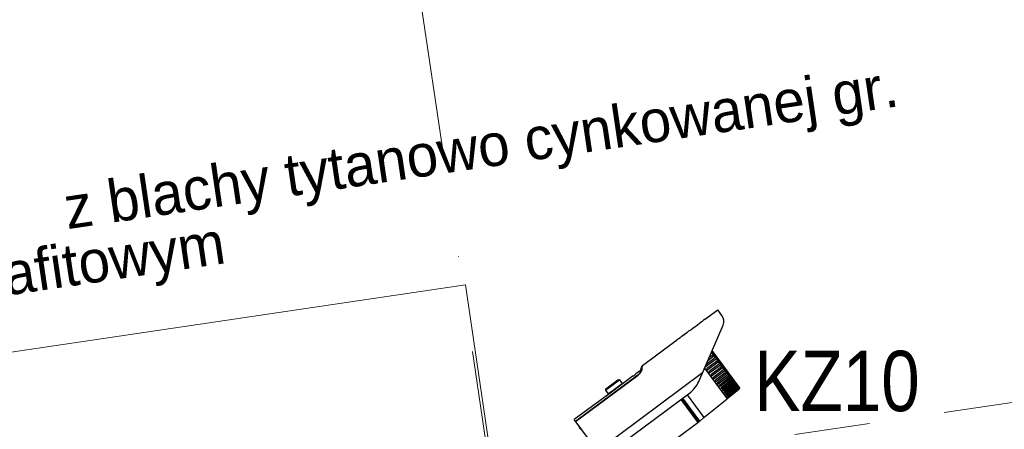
# Model space of a CAD drawing. Header units: metres. Extents: x 10441 to 19716, y -6570 to 1447.
# Tile 30 of 136: x 14400 to 14726, y -3286 to -3151. Entities that reach past the tile are written whole.
import ezdxf
from ezdxf.enums import TextEntityAlignment as Align

# ---------------------------------------------------------------- set-up
doc = ezdxf.new("R2010")
doc.units = ezdxf.units.M
doc.header["$MEASUREMENT"] = 0
for name, pattern in [('8', [0.5, 0.25, -0.25]), ('CONTINOUS', [0]), ('DASHDOT', [25.4, 12.7, -6.35, 0, -6.35])]:
    doc.linetypes.add(name, pattern=pattern)
for name, color, linetype, lineweight in [('#elektryczne', 8, 'Continuous', 20), ('A_OPISY', 8, 'Continuous', 18), ('A_OSIE', 8, 'Continuous', 13), ('A_OZACZENIE DRZWI', 8, 'Continuous', 13), ('A_OZNACZENIA OKIEN', 8, 'Continuous', 13), ('A_STAL CIENKIE', 8, 'Continuous', 0), ('EB_CCTV', 4, 'Continuous', 5)]:
    doc.layers.add(name, color=color, linetype=linetype, lineweight=lineweight)
doc.styles.add('m1_romans', font='romans.shx', dxfattribs={"width": 0.8})
doc.styles.add('opisy okien', font='txt', dxfattribs={"height": 15})

# ---------------------------------------------------------------- blocks, each defined once
blk = doc.blocks.new('podkład')
at = {"layer": 'A_OPISY', "color": 8, "linetype": 'CONTINOUS', "ltscale": 0.1}
blk.add_lwpolyline([(10374.86, -1060.62), (10364.98, -993.89), (10055.04, -1039.76)], dxfattribs=at)
at = {"layer": 'A_OSIE', "color": 8, "linetype": 'DASHDOT', "ltscale": 5}
blk.add_line((10563.06, -2335.96), (10339.57, -828.6), dxfattribs=at)
at = {"layer": 'A_STAL CIENKIE', "color": 8, "linetype": '8', "ltscale": 100}
blk.add_line((10325.66, -1065.38), (13908.4, -535.07), dxfattribs=at)
at = {"layer": 'A_OPISY', "color": 8, "linetype": 'Continuous', "lineweight": 18, "style": 'opisy okien'}
for s, p in [(' z blachy tytanowo cynkowanej gr.', (10228.03, -976.18)), ('0.8mm w kolorze grafitowym', (10051.48, -1021.32))]:
    blk.add_text(s, height=14, rotation=8.4195, dxfattribs=at).set_placement(p)
at = {"layer": 'A_OZACZENIE DRZWI', "color": 8, "ltscale": 0.1, "style": 'm1_romans', "width": 0.8}
for rotation, p in [(98.4861, (12735.07, -773.13)), (360, (12573.8, -1012.7)), (90, (11565.29, -1150.14)), (90, (11872.29, -1150.14)), (90, (12230.03, -1245.64)), (90, (12385.87, -1249.44)), (90, (11565.29, -1370.89)), (90, (11872.29, -1370.89)), (90, (12230.03, -1370.89)), (90, (12389.3, -1370.89)), (90, (11748.79, -1556.15)), (90, (11986.6, -1556.15)), (90, (12389.3, -1556.15)), (360, (12235.05, -1664.2)), (360, (12235.05, -1880.2)), (90, (11745.78, -2001.94))]:
    blk.add_attdef('SZEROKOSC', text='', height=10, rotation=rotation, dxfattribs=at).set_placement(p, align=Align.BOTTOM_CENTER)
for rotation, p in [(98.4861, (12738.56, -773.47)), (360, (12572.95, -1016.09)), (90, (11568.68, -1150.99)), (90, (11875.68, -1150.99)), (90, (12233.42, -1246.49)), (90, (12389.27, -1250.29)), (90, (11568.68, -1371.74)), (90, (11875.68, -1371.74)), (90, (12233.42, -1371.74)), (90, (12392.69, -1371.74)), (90, (11752.19, -1557)), (90, (11990, -1557)), (90, (12392.69, -1557)), (360, (12234.2, -1667.59)), (360, (12234.2, -1883.59)), (90, (11749.18, -2002.79))]:
    blk.add_attdef('WYSOKOSC', text='', height=10, rotation=rotation, dxfattribs=at).set_placement(p, align=Align.TOP_CENTER)
at = {"layer": 'A_OZNACZENIA OKIEN', "color": 8, "ltscale": 0.1, "style": 'm1_romans', "width": 0.8}
for rotation, p in [(278.8676, (13373.71, -593.04)), (278.8676, (12983.87, -650.74)), (278.8676, (12445.73, -730.4)), (278.8676, (12224.15, -763.19)), (0, (14017.48, -900.03)), (278.8676, (11021.54, -941.2)), (278.8676, (10640.69, -997.57)), (0, (14017.48, -1574.7)), (90, (10819.6, -2080.7)), (90, (11204.6, -2080.7)), (90, (11970.6, -2080.7)), (90, (13175.8, -2080.7)), (90, (13539.8, -2080.7))]:
    blk.add_attdef('SZEROKOSC', text='', height=10, rotation=rotation, dxfattribs=at).set_placement(p, align=Align.BOTTOM_CENTER)
for rotation, p in [(278.8676, (13403.28, -587.56)), (278.8676, (13013.44, -645.27)), (278.8676, (12475.3, -724.92)), (278.8676, (12253.72, -757.72)), (0, (14011.09, -903.42)), (278.8676, (11051.11, -935.72)), (278.8676, (10670.26, -992.09)), (0, (14011.09, -1578.09)), (90, (10823, -2081.55)), (90, (11208, -2081.55)), (90, (11974, -2081.55)), (90, (13179.19, -2081.55)), (90, (13543.19, -2081.55))]:
    blk.add_attdef('WYSOKOSC', text='', height=10, rotation=rotation, dxfattribs=at).set_placement(p, align=Align.TOP_CENTER)
blk = doc.blocks.new('kamera zewnetrzna')
at = {"layer": 'EB_CCTV', "color": 0, "linetype": 'Continuous', "lineweight": 30}
for p, q in [((3053.532, 1183.528), (3053.527, 1183.523)), ((3053.527, 1183.523), (3053.527, 1183.473)), ((3053.527, 1183.523), (3053.707, 1183.523)), ((3053.532, 1183.528), (3053.702, 1183.528)), ((3053.54, 1183.531), (3053.537, 1183.528)), ((3053.54, 1183.531), (3053.694, 1183.531)), ((3053.694, 1183.531), (3053.697, 1183.528)), ((3053.702, 1183.528), (3053.707, 1183.523)), ((3053.707, 1183.523), (3053.707, 1183.473)), ((3053.945, 1183.472), (3053.977, 1183.496)), ((3053.986, 1183.499), (3054.39, 1183.499)), ((3054.39, 1183.498), (3054.39, 1183.499)), ((3054.39, 1183.498), (3054.397, 1183.498)), ((3054.397, 1183.498), (3054.397, 1183.499)), ((3054.397, 1183.499), (3054.427, 1183.499)), ((3054.427, 1183.498), (3054.427, 1183.499)), ((3054.427, 1183.498), (3054.438, 1183.498)), ((3054.435, 1183.498), (3054.435, 1183.499)), ((3054.435, 1183.499), (3054.438, 1183.499)), ((3054.456, 1183.499), (3054.469, 1183.499)), ((3054.469, 1183.498), (3054.469, 1183.499)), ((3054.469, 1183.498), (3054.477, 1183.498)), ((3054.477, 1183.498), (3054.477, 1183.499)), ((3054.477, 1183.499), (3054.487, 1183.499)), ((3054.487, 1183.499), (3054.487, 1183.499)), ((3054.494, 1183.499), (3054.494, 1183.498)), ((3054.494, 1183.499), (3054.529, 1183.499)), ((3054.495, 1183.499), (3054.495, 1183.498)), ((3054.498, 1183.499), (3054.498, 1183.498)), ((3054.507, 1183.498), (3054.5, 1183.498)), ((3054.502, 1183.498), (3054.502, 1183.498)), ((3054.504, 1183.498), (3054.502, 1183.498)), ((3054.507, 1183.498), (3054.504, 1183.498)), ((3054.507, 1183.498), (3054.507, 1183.498)), ((3054.507, 1183.498), (3054.516, 1183.498)), ((3054.507, 1183.498), (3054.516, 1183.498)), ((3054.516, 1183.498), (3054.516, 1183.498)), ((3054.516, 1183.498), (3054.523, 1183.498)), ((3054.516, 1183.498), (3054.519, 1183.498)), ((3054.519, 1183.498), (3054.521, 1183.498)), ((3054.521, 1183.498), (3054.521, 1183.498)), ((3054.525, 1183.499), (3054.525, 1183.498)), ((3054.528, 1183.499), (3054.528, 1183.498)), ((3054.529, 1183.499), (3054.529, 1183.498)), ((3054.536, 1183.499), (3054.536, 1183.499)), ((3054.536, 1183.499), (3054.555, 1183.499)), ((3054.546, 1183.498), (3054.555, 1183.498)), ((3054.557, 1183.499), (3054.557, 1183.498)), ((3054.559, 1183.499), (3054.559, 1183.498)), ((3054.562, 1183.499), (3054.559, 1183.499)), ((3054.562, 1183.499), (3054.586, 1183.499)), ((3054.565, 1183.499), (3054.586, 1183.499)), ((3054.586, 1183.498), (3054.586, 1183.499)), ((3054.586, 1183.498), (3054.593, 1183.498)), ((3054.593, 1183.498), (3054.593, 1183.499)), ((3054.593, 1183.499), (3054.608, 1183.499)), ((3054.608, 1183.499), (3054.608, 1183.499)), ((3054.608, 1183.499), (3054.641, 1183.499)), ((3054.608, 1183.499), (3054.641, 1183.499)), ((3054.641, 1183.498), (3054.641, 1183.499)), ((3054.641, 1183.498), (3054.648, 1183.498)), ((3054.648, 1183.498), (3054.648, 1183.499)), ((3054.648, 1183.499), (3054.695, 1183.499)), ((3054.695, 1183.499), (3054.695, 1183.499)), ((3054.695, 1183.499), (3054.745, 1183.499)), ((3054.745, 1183.497), (3054.745, 1183.499)), ((3054.785, 1183.499), (3054.956, 1183.499)), ((3054.956, 1183.424), (3054.956, 1183.499)), ((3053.086, 1183.029), (3053.086, 1183.469)), ((3053.53, 1183.469), (3053.086, 1183.469)), ((3053.086, 1183.448), (3053.891, 1183.448)), ((3053.086, 1183.447), (3053.891, 1183.447)), ((3053.53, 1183.469), (3053.527, 1183.473)), ((3053.527, 1183.473), (3053.707, 1183.473)), ((3053.846, 1183.468), (3053.532, 1183.468)), ((3053.702, 1183.468), (3053.707, 1183.473)), ((3053.88, 1183.469), (3053.881, 1183.469)), ((3053.936, 1183.469), (3053.881, 1183.469)), ((3053.891, 1183.447), (3053.891, 1183.448)), ((3053.953, 1183.469), (3053.941, 1183.459)), ((3053.947, 1183.463), (3053.947, 1183.463)), ((3054.356, 1183.019), (3054.906, 1183.337)), ((3054.651, 1183.19), (3054.651, 1183.183)), ((3054.657, 1182.717), (3054.657, 1183.193)), ((3054.486, 1183.094), (3054.486, 1182.699)), ((3054.487, 1183.095), (3054.487, 1182.701)), ((3054.504, 1183.1), (3054.64, 1183.1)), ((3054.64, 1183.114), (3054.521, 1183.115)), ((3054.561, 1183.138), (3054.64, 1183.138)), ((3054.64, 1183.152), (3054.585, 1183.152)), ((3054.625, 1183.175), (3054.64, 1183.174)), ((3054.64, 1183.174), (3054.64, 1183.152)), ((3054.64, 1183.174), (3054.641, 1183.174)), ((3054.64, 1183.138), (3054.64, 1183.114)), ((3054.64, 1183.1), (3054.64, 1183.076)), ((3054.651, 1183.176), (3054.651, 1183.147)), ((3054.651, 1183.14), (3054.651, 1183.11)), ((3054.651, 1183.103), (3054.651, 1183.073)), ((3053.086, 1183.069), (3054.442, 1183.069)), ((3054.64, 1183.076), (3054.504, 1183.076)), ((3054.504, 1183.062), (3054.64, 1183.062)), ((3054.64, 1183.038), (3054.504, 1183.038)), ((3054.504, 1183.024), (3054.64, 1183.024)), ((3054.64, 1183.001), (3054.504, 1183)), ((3054.504, 1182.986), (3054.64, 1182.987)), ((3054.64, 1183.062), (3054.64, 1183.038)), ((3054.64, 1183.024), (3054.64, 1183.001)), ((3054.64, 1182.987), (3054.64, 1182.964)), ((3054.651, 1183.065), (3054.651, 1183.035)), ((3054.651, 1183.028), (3054.651, 1182.998)), ((3054.651, 1182.991), (3054.651, 1182.962)), ((3053.136, 1182.979), (3054.206, 1182.979)), ((3054.094, 1182.979), (3054.094, 1182.684)), ((3054.097, 1182.979), (3054.097, 1182.687)), ((3054.1, 1182.979), (3054.1, 1182.684)), ((3054.114, 1182.684), (3054.114, 1182.979)), ((3054.117, 1182.687), (3054.117, 1182.979)), ((3054.12, 1182.684), (3054.12, 1182.979)), ((3054.176, 1182.979), (3054.176, 1182.686)), ((3054.177, 1182.979), (3054.177, 1182.688)), ((3054.64, 1182.964), (3054.504, 1182.962)), ((3054.504, 1182.949), (3054.64, 1182.95)), ((3054.64, 1182.928), (3054.504, 1182.926)), ((3054.504, 1182.913), (3054.64, 1182.915)), ((3054.64, 1182.894), (3054.504, 1182.892)), ((3054.504, 1182.879), (3054.64, 1182.882)), ((3054.641, 1182.964), (3054.64, 1182.964)), ((3054.64, 1182.95), (3054.64, 1182.928)), ((3054.64, 1182.915), (3054.64, 1182.894)), ((3054.64, 1182.882), (3054.64, 1182.862)), ((3054.651, 1182.955), (3054.651, 1182.927)), ((3054.651, 1182.92), (3054.651, 1182.893)), ((3054.651, 1182.887), (3054.651, 1182.862)), ((3054.64, 1182.862), (3054.504, 1182.859)), ((3054.504, 1182.847), (3054.64, 1182.85)), ((3054.64, 1182.832), (3054.504, 1182.829)), ((3054.504, 1182.818), (3054.64, 1182.821)), ((3054.64, 1182.804), (3054.504, 1182.801)), ((3054.504, 1182.791), (3054.64, 1182.795)), ((3054.64, 1182.78), (3054.504, 1182.776)), ((3054.64, 1182.85), (3054.64, 1182.832)), ((3054.64, 1182.821), (3054.64, 1182.804)), ((3054.64, 1182.795), (3054.64, 1182.78)), ((3054.651, 1182.806), (3054.65, 1182.806)), ((3054.651, 1182.782), (3054.65, 1182.782)), ((3054.651, 1182.856), (3054.651, 1182.832)), ((3054.651, 1182.827), (3054.651, 1182.806)), ((3054.651, 1182.8), (3054.651, 1182.782)), ((3054.651, 1182.777), (3054.651, 1182.761)), ((3053.34, 1182.684), (3054.094, 1182.684)), ((3054.097, 1182.687), (3054.094, 1182.684)), ((3054.097, 1182.687), (3054.1, 1182.684)), ((3054.1, 1182.684), (3054.114, 1182.684)), ((3054.117, 1182.687), (3054.114, 1182.684)), ((3054.117, 1182.687), (3054.12, 1182.684)), ((3054.12, 1182.684), (3054.176, 1182.686)), ((3054.176, 1182.686), (3054.177, 1182.688)), ((3054.177, 1182.688), (3054.486, 1182.699)), ((3054.486, 1182.699), (3054.487, 1182.701)), ((3054.487, 1182.701), (3054.497, 1182.701)), ((3054.497, 1182.701), (3054.497, 1182.701)), ((3054.504, 1182.775), (3054.504, 1182.776)), ((3054.504, 1182.768), (3054.64, 1182.772)), ((3054.622, 1182.758), (3054.504, 1182.754)), ((3054.504, 1182.747), (3054.64, 1182.751)), ((3054.64, 1182.741), (3054.504, 1182.736)), ((3054.504, 1182.736), (3054.504, 1182.736)), ((3054.504, 1182.731), (3054.636, 1182.735)), ((3054.64, 1182.726), (3054.504, 1182.722)), ((3054.504, 1182.717), (3054.64, 1182.722)), ((3054.504, 1182.717), (3054.504, 1182.72)), ((3054.64, 1182.716), (3054.504, 1182.711)), ((3054.504, 1182.708), (3054.64, 1182.713)), ((3054.504, 1182.711), (3054.504, 1182.711)), ((3054.64, 1182.709), (3054.504, 1182.704)), ((3054.504, 1182.703), (3054.64, 1182.708)), ((3054.64, 1182.706), (3054.504, 1182.702)), ((3054.504, 1182.703), (3054.504, 1182.704)), ((3054.634, 1182.758), (3054.622, 1182.758)), ((3054.64, 1182.759), (3054.634, 1182.758)), ((3054.636, 1182.735), (3054.64, 1182.735)), ((3054.64, 1182.772), (3054.64, 1182.759)), ((3054.64, 1182.751), (3054.64, 1182.741)), ((3054.64, 1182.735), (3054.64, 1182.726)), ((3054.64, 1182.722), (3054.64, 1182.716)), ((3054.64, 1182.713), (3054.64, 1182.709)), ((3054.64, 1182.708), (3054.64, 1182.706)), ((3054.651, 1182.761), (3054.651, 1182.761)), ((3054.651, 1182.757), (3054.651, 1182.743)), ((3054.651, 1182.744), (3054.651, 1182.743)), ((3054.651, 1182.74), (3054.651, 1182.73)), ((3054.651, 1182.73), (3054.651, 1182.73)), ((3054.651, 1182.727), (3054.651, 1182.72)), ((3054.651, 1182.718), (3054.651, 1182.713)), ((3054.651, 1182.713), (3054.651, 1182.711)), ((3054.652, 1182.712), (3054.651, 1182.711)), ((3054.657, 1182.717), (3054.652, 1182.712)), ((3054.652, 1182.712), (3054.652, 1182.712))]:
    blk.add_line(p, q, dxfattribs=at)
for points in [[(3053.891, 1183.448), (3053.899, 1183.449), (3053.911, 1183.45), (3053.923, 1183.453), (3053.934, 1183.456), (3053.943, 1183.46), (3053.947, 1183.463)], [(3053.936, 1183.469), (3053.937, 1183.469), (3053.941, 1183.47), (3053.944, 1183.472), (3053.945, 1183.472)]]:
    blk.add_lwpolyline(points, dxfattribs=at)
for centre, radius, start, end in [((3053.986, 1183.484), 0.015, 90.0001, 126.8699), ((3054.447, 1183.391), 0.108, 94.8752, 96.8176), ((3054.447, 1183.391), 0.108, 90.0083, 94.8784), ((3054.456, 1183.395), 0.104, 94.8667, 99.924), ((3054.447, 1183.392), 0.107, 87.5702, 90.005), ((3054.456, 1183.397), 0.102, 89.9967, 94.8722), ((3054.485, 1183.487), 0.0118, 74.1697, 80.3406), ((3054.48, 1183.429), 0.0701, 81.4985, 83.5438), ((3054.47, 1183.224), 0.276, 84.6909, 85.7266), ((3054.492, 1183.481), 0.0177, 80.2444, 82.2715), ((3054.486, 1183.376), 0.123, 84.3767, 85.537), ((3054.492, 1183.481), 0.0181, 78.2401, 80.2438), ((3054.445, 1182.407), 1.092, 87.0791, 87.3398), ((3054.471, 1182.882), 0.617, 87.3213, 87.4944), ((3054.471, 1182.882), 0.617, 87.1482, 87.3213), ((3054.552, 1182.882), 0.617, 92.6787, 92.8518), ((3054.552, 1182.882), 0.617, 92.5056, 92.6787), ((3054.578, 1182.407), 1.092, 92.6602, 92.9209), ((3054.537, 1183.376), 0.123, 94.463, 95.6233), ((3054.531, 1183.481), 0.0181, 99.7562, 101.7599), ((3054.531, 1183.481), 0.0177, 97.7285, 99.7556), ((3054.553, 1183.224), 0.276, 94.2734, 95.3091), ((3054.543, 1183.429), 0.0701, 96.4562, 98.5016), ((3054.538, 1183.487), 0.0118, 99.6593, 105.8302), ((3054.558, 1183.455), 0.0445, 97.9518, 105.2831), ((3054.558, 1183.456), 0.0427, 93.8573, 97.9094), ((3054.558, 1183.457), 0.0421, 90.3358, 93.8576), ((3054.567, 1183.456), 0.0435, 103.6089, 105.6385), ((3054.567, 1183.456), 0.0429, 102.6935, 103.6062), ((3054.564, 1183.225), 0.275, 91.1655, 91.4245), ((3054.566, 1183.457), 0.0425, 101.9776, 102.6932), ((3054.566, 1183.458), 0.0409, 91.7594, 102.0179), ((3054.785, 1183.069), 0.43, 90, 95.3376), ((3053.177, 1183.351), 0.1, 154.949, 180), ((3053.891, 1183.582), 0.136, 270.0104, 272.1273), ((3057.291, 1180.589), 4.416, 139.3344, 139.5359), ((3053.908, 1183.535), 0.085, 295.9032, 298.7926), ((3054.856, 1183.424), 0.1, 300, 0), ((3054.504, 1183.108), 0.00721, 228.8196, 269.7915), ((3054.206, 1183.279), 0.3, 270, 300), ((3054.517, 1182.331), 0.371, 92.0011, 93.0971), ((3055.254, 1182.734), 0.75, 181.7378, 181.9348), ((3054.64, 1182.727), 0.0144, 271.9573, 273.8488), ((3054.64, 1182.722), 0.0146, 271.9897, 272.9159), ((3054.64, 1182.721), 0.015, 272.0009, 273.3774), ((3054.64, 1182.722), 0.0151, 273.3977, 315.5064), ((3054.667, 1182.701), 0.0459, 112.6902, 112.8541)]:
    blk.add_arc(centre, radius, start, end, dxfattribs=at)
for points, start_tangent, end_tangent in [([(3053.953, 1183.469), (3053.96, 1183.477), (3053.965, 1183.483), (3053.969, 1183.487), (3053.972, 1183.491), (3053.975, 1183.493), (3053.976, 1183.495), (3053.977, 1183.496), (3053.977, 1183.496)], (0.648393, 0.761306), (0.754039, -0.656829)), ([(3053.963, 1183.471), (3053.969, 1183.479), (3053.974, 1183.485), (3053.978, 1183.49), (3053.981, 1183.493)], (0.636103, 0.771604), (0.641452, 0.767164)), ([(3053.981, 1183.493), (3053.981, 1183.493), (3053.984, 1183.496), (3053.985, 1183.498), (3053.986, 1183.499), (3053.986, 1183.499)], (0.641452, 0.767164), (0.764887, -0.644164)), ([(3053.846, 1183.468), (3053.855, 1183.468), (3053.864, 1183.468), (3053.871, 1183.468), (3053.876, 1183.469), (3053.88, 1183.469), (3053.881, 1183.469)], (1, 0), (-0.003601, -0.999994)), ([(3053.896, 1183.447), (3053.901, 1183.447), (3053.905, 1183.447), (3053.908, 1183.448), (3053.912, 1183.448), (3053.915, 1183.449), (3053.918, 1183.449), (3053.922, 1183.45), (3053.925, 1183.451), (3053.928, 1183.452), (3053.931, 1183.453), (3053.934, 1183.454), (3053.938, 1183.455), (3053.941, 1183.456), (3053.945, 1183.458)], (0.999318, 0.036935), (0.899314, 0.437304)), ([(3053.921, 1183.452), (3053.922, 1183.453), (3053.925, 1183.456), (3053.927, 1183.459), (3053.929, 1183.462), (3053.932, 1183.464), (3053.934, 1183.466), (3053.935, 1183.468), (3053.936, 1183.469), (3053.936, 1183.469), (3053.936, 1183.469)], (0.661325, 0.7501), (-0.773215, 0.634144)), ([(3053.941, 1183.467), (3053.943, 1183.469), (3053.944, 1183.471), (3053.945, 1183.472), (3053.945, 1183.472), (3053.945, 1183.472)], (0.651676, 0.758498), (-0.752011, 0.65915)), ([(3053.947, 1183.463), (3053.947, 1183.463), (3053.951, 1183.466), (3053.953, 1183.469)], (0.818974, 0.573831), (0.657171, 0.753742)), ([(3053.949, 1183.46), (3053.952, 1183.462), (3053.956, 1183.465), (3053.96, 1183.468), (3053.963, 1183.471)], (0.876126, 0.482083), (0.635929, 0.771748)), ([(3053.963, 1183.471), (3053.959, 1183.471), (3053.956, 1183.47), (3053.953, 1183.469)], (-0.994114, 0.108341), (-0.82487, -0.565322)), ([(3054.651, 1183.183), (3054.65, 1183.185), (3054.648, 1183.186), (3054.646, 1183.187)], (-0.467156, 0.884175), (-0.944702, 0.327931)), ([(3054.504, 1183.1), (3054.504, 1183.101), (3054.504, 1183.103), (3054.504, 1183.105)], (-0.160615, 0.987017), (-0.01005, 0.999949)), ([(3054.651, 1183.147), (3054.65, 1183.149), (3054.648, 1183.15), (3054.646, 1183.151), (3054.643, 1183.151), (3054.64, 1183.152)], (-0.478574, 0.878047), (-0.999974, 0.007264)), ([(3054.64, 1183.138), (3054.644, 1183.138), (3054.647, 1183.138), (3054.649, 1183.139), (3054.651, 1183.14)], (0.999974, -0.00726), (0.578104, 0.815963)), ([(3054.651, 1183.11), (3054.65, 1183.112), (3054.648, 1183.113), (3054.646, 1183.114), (3054.643, 1183.114), (3054.64, 1183.114)], (-0.494721, 0.869052), (-0.999993, 0.003653)), ([(3054.64, 1183.1), (3054.644, 1183.1), (3054.647, 1183.1), (3054.649, 1183.101), (3054.651, 1183.103)], (0.999993, -0.003649), (0.543648, 0.839313)), ([(3054.641, 1183.174), (3054.644, 1183.174), (3054.647, 1183.175), (3054.649, 1183.175), (3054.651, 1183.176)], (0.999936, -0.011333), (0.620575, 0.784147)), ([(3054.651, 1183.176), (3054.652, 1183.178), (3054.652, 1183.179), (3054.652, 1183.181), (3054.651, 1183.183)], (0.620575, 0.784147), (-0.467156, 0.884175)), ([(3054.651, 1183.14), (3054.652, 1183.142), (3054.652, 1183.143), (3054.652, 1183.145), (3054.651, 1183.147)], (0.578104, 0.815963), (-0.478574, 0.878047)), ([(3054.651, 1183.103), (3054.652, 1183.105), (3054.652, 1183.106), (3054.652, 1183.108), (3054.651, 1183.11)], (0.543648, 0.839313), (-0.494721, 0.869052)), ([(3054.504, 1183.076), (3054.502, 1183.076), (3054.5, 1183.075), (3054.499, 1183.074), (3054.498, 1183.073), (3054.497, 1183.072), (3054.497, 1183.071), (3054.497, 1183.07), (3054.497, 1183.069), (3054.497, 1183.067), (3054.497, 1183.066), (3054.498, 1183.065), (3054.499, 1183.064), (3054.5, 1183.063), (3054.502, 1183.062), (3054.504, 1183.062)], (-1, 0.000002), (1, 0.000002)), ([(3054.504, 1183.038), (3054.502, 1183.038), (3054.5, 1183.037), (3054.499, 1183.036), (3054.498, 1183.035), (3054.497, 1183.033), (3054.497, 1183.032), (3054.497, 1183.031), (3054.497, 1183.03), (3054.497, 1183.029), (3054.497, 1183.028), (3054.498, 1183.027), (3054.499, 1183.026), (3054.5, 1183.025), (3054.502, 1183.024), (3054.504, 1183.024)], (-0.999993, -0.003649), (0.999993, 0.003653)), ([(3054.504, 1183), (3054.502, 1182.999), (3054.5, 1182.999), (3054.499, 1182.998), (3054.498, 1182.996), (3054.497, 1182.995), (3054.497, 1182.994), (3054.497, 1182.993), (3054.497, 1182.992), (3054.497, 1182.991), (3054.497, 1182.99), (3054.498, 1182.989), (3054.499, 1182.988), (3054.5, 1182.987), (3054.502, 1182.986), (3054.504, 1182.986)], (-0.999974, -0.00726), (0.999974, 0.007264)), ([(3054.504, 1183.062), (3054.504, 1183.063), (3054.504, 1183.065), (3054.504, 1183.068), (3054.504, 1183.07), (3054.504, 1183.073), (3054.504, 1183.075), (3054.504, 1183.076)], (-0.108188, 0.99413), (0.108188, 0.99413)), ([(3054.504, 1183.024), (3054.504, 1183.025), (3054.504, 1183.027), (3054.504, 1183.03), (3054.504, 1183.033), (3054.504, 1183.035), (3054.504, 1183.037), (3054.504, 1183.038)], (-0.082149, 0.99662), (0.160615, 0.987017)), ([(3054.504, 1182.986), (3054.504, 1182.987), (3054.504, 1182.99), (3054.504, 1182.992), (3054.504, 1182.995), (3054.504, 1182.997), (3054.504, 1182.999), (3054.504, 1183)], (-0.066777, 0.997768), (0.313009, 0.94975)), ([(3054.651, 1183.073), (3054.65, 1183.074), (3054.648, 1183.075), (3054.646, 1183.076), (3054.643, 1183.076), (3054.64, 1183.076)], (-0.516163, 0.856491), (-1, 0.000002)), ([(3054.64, 1183.062), (3054.644, 1183.062), (3054.647, 1183.063), (3054.649, 1183.064), (3054.651, 1183.065)], (1, 0.000002), (0.516163, 0.856491)), ([(3054.651, 1183.035), (3054.65, 1183.037), (3054.648, 1183.038), (3054.646, 1183.038), (3054.643, 1183.038), (3054.64, 1183.038)], (-0.543648, 0.839313), (-0.999993, -0.003649)), ([(3054.64, 1183.024), (3054.644, 1183.024), (3054.647, 1183.025), (3054.649, 1183.026), (3054.651, 1183.028)], (0.999993, 0.003653), (0.494721, 0.869052)), ([(3054.651, 1182.998), (3054.65, 1182.999), (3054.648, 1183), (3054.646, 1183.001), (3054.643, 1183.001), (3054.64, 1183.001)], (-0.578104, 0.815963), (-0.999974, -0.00726)), ([(3054.64, 1182.987), (3054.644, 1182.987), (3054.647, 1182.988), (3054.649, 1182.989), (3054.651, 1182.991)], (0.999974, 0.007264), (0.478574, 0.878047)), ([(3054.651, 1183.065), (3054.652, 1183.067), (3054.652, 1183.069), (3054.652, 1183.071), (3054.651, 1183.073)], (0.516163, 0.856491), (-0.516163, 0.856491)), ([(3054.651, 1183.028), (3054.652, 1183.03), (3054.652, 1183.032), (3054.652, 1183.034), (3054.651, 1183.035)], (0.494721, 0.869052), (-0.543648, 0.839313)), ([(3054.651, 1182.991), (3054.652, 1182.993), (3054.652, 1182.995), (3054.652, 1182.997), (3054.651, 1182.998)], (0.478574, 0.878047), (-0.578104, 0.815963)), ([(3054.504, 1182.962), (3054.502, 1182.962), (3054.5, 1182.961), (3054.499, 1182.96), (3054.498, 1182.959), (3054.497, 1182.958), (3054.497, 1182.957), (3054.497, 1182.955), (3054.497, 1182.954), (3054.497, 1182.953), (3054.498, 1182.952), (3054.499, 1182.951), (3054.5, 1182.95), (3054.502, 1182.949), (3054.504, 1182.949)], (-0.999942, -0.010791), (0.999942, 0.010795)), ([(3054.499, 1182.924), (3054.498, 1182.923), (3054.497, 1182.922), (3054.497, 1182.921), (3054.497, 1182.92), (3054.497, 1182.919), (3054.497, 1182.918), (3054.497, 1182.917), (3054.498, 1182.916), (3054.499, 1182.915), (3054.5, 1182.914), (3054.502, 1182.913), (3054.504, 1182.913)], (-0.676204, -0.736714), (0.999899, 0.014207)), ([(3054.498, 1182.888), (3054.497, 1182.888), (3054.497, 1182.887), (3054.497, 1182.886), (3054.497, 1182.885), (3054.497, 1182.884), (3054.497, 1182.883), (3054.498, 1182.882), (3054.499, 1182.881), (3054.5, 1182.88), (3054.502, 1182.879), (3054.504, 1182.879)], (-0.538303, -0.842752), (0.999848, 0.017463)), ([(3054.504, 1182.892), (3054.502, 1182.891), (3054.5, 1182.891), (3054.499, 1182.89), (3054.498, 1182.889), (3054.498, 1182.888)], (-0.999848, -0.017459), (-0.538303, -0.842752)), ([(3054.504, 1182.926), (3054.502, 1182.926), (3054.5, 1182.925), (3054.499, 1182.924), (3054.499, 1182.924)], (-0.999899, -0.014203), (-0.676204, -0.736714)), ([(3054.504, 1182.949), (3054.504, 1182.951), (3054.504, 1182.953), (3054.504, 1182.956), (3054.504, 1182.958), (3054.504, 1182.961), (3054.504, 1182.962), (3054.504, 1182.962)], (-0.056765, 0.998388), (0.994727, -0.102554)), ([(3054.504, 1182.913), (3054.504, 1182.915), (3054.504, 1182.918), (3054.504, 1182.921), (3054.504, 1182.923), (3054.504, 1182.925), (3054.504, 1182.926), (3054.504, 1182.926)], (-0.049834, 0.998758), (0.394043, 0.919092)), ([(3054.504, 1182.889), (3054.504, 1182.891), (3054.504, 1182.892), (3054.504, 1182.892)], (0.100722, 0.994915), (0.688748, -0.725001)), ([(3054.504, 1182.879), (3054.504, 1182.882), (3054.504, 1182.884), (3054.504, 1182.887), (3054.504, 1182.889)], (-0.044846, 0.998994), (0.100722, 0.994915)), ([(3054.64, 1182.95), (3054.644, 1182.951), (3054.647, 1182.951), (3054.649, 1182.953), (3054.651, 1182.955)], (0.999942, 0.010795), (0.467156, 0.884175)), ([(3054.645, 1182.928), (3054.643, 1182.928), (3054.64, 1182.928)], (-0.999871, -0.016069), (-0.999899, -0.014203)), ([(3054.64, 1182.915), (3054.644, 1182.915), (3054.647, 1182.916), (3054.649, 1182.918), (3054.651, 1182.92)], (0.999899, 0.014207), (0.460067, 0.887884)), ([(3054.647, 1182.894), (3054.646, 1182.894), (3054.643, 1182.894), (3054.64, 1182.894)], (-0.999797, -0.020127), (-0.999848, -0.017459)), ([(3054.64, 1182.882), (3054.644, 1182.882), (3054.647, 1182.883), (3054.649, 1182.885), (3054.651, 1182.887)], (0.999848, 0.017463), (0.457062, 0.889435)), ([(3054.651, 1182.962), (3054.65, 1182.963), (3054.648, 1182.964), (3054.646, 1182.964), (3054.643, 1182.964), (3054.641, 1182.964)], (-0.620575, 0.784147), (-0.999938, -0.011173)), ([(3054.651, 1182.927), (3054.65, 1182.928), (3054.648, 1182.928), (3054.646, 1182.928), (3054.645, 1182.928)], (-0.672048, 0.740508), (-0.999871, -0.016069)), ([(3054.651, 1182.893), (3054.65, 1182.894), (3054.648, 1182.894), (3054.647, 1182.894)], (-0.732972, 0.680259), (-0.999797, -0.020127)), ([(3054.651, 1182.955), (3054.652, 1182.957), (3054.652, 1182.959), (3054.652, 1182.961), (3054.651, 1182.962)], (0.467156, 0.884175), (-0.620575, 0.784147)), ([(3054.651, 1182.92), (3054.652, 1182.922), (3054.652, 1182.924), (3054.652, 1182.926), (3054.651, 1182.927)], (0.460067, 0.887884), (-0.672048, 0.740508)), ([(3054.651, 1182.887), (3054.652, 1182.889), (3054.652, 1182.891), (3054.652, 1182.892), (3054.651, 1182.893)], (0.457062, 0.889435), (-0.732972, 0.680259)), ([(3054.504, 1182.859), (3054.502, 1182.859), (3054.5, 1182.858), (3054.499, 1182.857), (3054.498, 1182.856), (3054.497, 1182.855)], (-0.999789, -0.020524), (-0.451635, -0.892203)), ([(3054.497, 1182.855), (3054.497, 1182.855), (3054.497, 1182.854), (3054.497, 1182.853), (3054.497, 1182.853), (3054.497, 1182.852), (3054.497, 1182.851), (3054.498, 1182.85), (3054.499, 1182.849), (3054.5, 1182.848), (3054.502, 1182.848), (3054.504, 1182.847)], (-0.451635, -0.892203), (0.999789, 0.020527)), ([(3054.504, 1182.829), (3054.502, 1182.828), (3054.5, 1182.828), (3054.499, 1182.827), (3054.498, 1182.826), (3054.497, 1182.825), (3054.497, 1182.825)], (-0.999727, -0.023363), (-0.394089, -0.919072)), ([(3054.497, 1182.825), (3054.497, 1182.824), (3054.497, 1182.823), (3054.497, 1182.823), (3054.497, 1182.822), (3054.497, 1182.821), (3054.498, 1182.82), (3054.499, 1182.819), (3054.5, 1182.819), (3054.502, 1182.818), (3054.504, 1182.818)], (-0.394089, -0.919072), (0.999727, 0.023366)), ([(3054.504, 1182.801), (3054.502, 1182.801), (3054.5, 1182.8), (3054.499, 1182.799), (3054.498, 1182.798), (3054.497, 1182.798), (3054.497, 1182.797)], (-0.999663, -0.025946), (-0.354013, -0.93524)), ([(3054.497, 1182.797), (3054.497, 1182.797), (3054.497, 1182.796), (3054.497, 1182.795), (3054.497, 1182.795), (3054.497, 1182.794), (3054.498, 1182.793), (3054.499, 1182.793), (3054.5, 1182.792), (3054.502, 1182.791), (3054.504, 1182.791)], (-0.354013, -0.93524), (0.999663, 0.025949)), ([(3054.504, 1182.857), (3054.504, 1182.859), (3054.504, 1182.859)], (0.011066, 0.999939), (0.035488, 0.99937)), ([(3054.504, 1182.847), (3054.504, 1182.85), (3054.504, 1182.852), (3054.504, 1182.855), (3054.504, 1182.857)], (-0.041175, 0.999152), (0.011066, 0.999939)), ([(3054.504, 1182.826), (3054.504, 1182.828), (3054.504, 1182.829)], (0.003352, 0.999994), (0.06731, 0.997732)), ([(3054.504, 1182.818), (3054.504, 1182.82), (3054.504, 1182.823), (3054.504, 1182.826)], (-0.038448, 0.999261), (0.003352, 0.999994)), ([(3054.504, 1182.799), (3054.504, 1182.801), (3054.504, 1182.801)], (-0.001381, 0.999999), (-0.008705, 0.999962)), ([(3054.504, 1182.791), (3054.504, 1182.794), (3054.504, 1182.797), (3054.504, 1182.799)], (-0.036433, 0.999336), (-0.001381, 0.999999)), ([(3054.648, 1182.862), (3054.648, 1182.862), (3054.646, 1182.862), (3054.643, 1182.862), (3054.64, 1182.862)], (-0.999661, -0.026039), (-0.999789, -0.020524)), ([(3054.64, 1182.85), (3054.644, 1182.851), (3054.647, 1182.852), (3054.649, 1182.853), (3054.651, 1182.856)], (0.999789, 0.020527), (0.458038, 0.888933)), ([(3054.649, 1182.833), (3054.648, 1182.833), (3054.646, 1182.832), (3054.643, 1182.832), (3054.64, 1182.832)], (-0.999699, -0.024522), (-0.999727, -0.023363)), ([(3054.64, 1182.821), (3054.644, 1182.822), (3054.647, 1182.823), (3054.649, 1182.825), (3054.651, 1182.827)], (0.999727, 0.023366), (0.463027, 0.886344)), ([(3054.65, 1182.806), (3054.65, 1182.806), (3054.648, 1182.805), (3054.646, 1182.805), (3054.643, 1182.805), (3054.64, 1182.804)], (-0.999551, -0.029974), (-0.999663, -0.025946)), ([(3054.64, 1182.795), (3054.644, 1182.795), (3054.647, 1182.797), (3054.649, 1182.798), (3054.651, 1182.8)], (0.999663, 0.025949), (0.472203, 0.88149)), ([(3054.65, 1182.782), (3054.648, 1182.781), (3054.646, 1182.781), (3054.643, 1182.78), (3054.64, 1182.78)], (-0.98426, -0.176726), (-0.999601, -0.028244)), ([(3054.64, 1182.772), (3054.644, 1182.772), (3054.647, 1182.773), (3054.649, 1182.775), (3054.651, 1182.777)], (0.999601, 0.028247), (0.485883, 0.874024)), ([(3054.651, 1182.862), (3054.65, 1182.862), (3054.648, 1182.862)], (-0.802255, 0.596982), (-0.999661, -0.026039)), ([(3054.651, 1182.832), (3054.65, 1182.833), (3054.649, 1182.833)], (-0.875466, 0.483279), (-0.999699, -0.024522)), ([(3054.65, 1182.782), (3054.65, 1182.782)], (-0.999654, -0.026302), (-0.98426, -0.176726)), ([(3054.651, 1182.856), (3054.652, 1182.858), (3054.652, 1182.859), (3054.652, 1182.861), (3054.651, 1182.862)], (0.458038, 0.888933), (-0.802255, 0.596982)), ([(3054.651, 1182.827), (3054.652, 1182.829), (3054.652, 1182.83), (3054.652, 1182.831), (3054.651, 1182.832)], (0.463027, 0.886344), (-0.875466, 0.483279)), ([(3054.651, 1182.8), (3054.652, 1182.802), (3054.652, 1182.804), (3054.652, 1182.805), (3054.651, 1182.806)], (0.472203, 0.88149), (-0.942715, 0.333599)), ([(3054.652, 1182.779), (3054.652, 1182.78), (3054.652, 1182.781), (3054.651, 1182.782)], (0.326423, 0.945224), (-0.988668, 0.150119)), ([(3054.651, 1182.777), (3054.652, 1182.779)], (0.485883, 0.874024), (0.326423, 0.945224)), ([(3054.504, 1182.776), (3054.502, 1182.776), (3054.5, 1182.775), (3054.499, 1182.775), (3054.498, 1182.774), (3054.497, 1182.773), (3054.497, 1182.772)], (-0.999601, -0.028244), (-0.324903, -0.945747)), ([(3054.497, 1182.772), (3054.497, 1182.772), (3054.497, 1182.772), (3054.497, 1182.771), (3054.497, 1182.77), (3054.498, 1182.77), (3054.499, 1182.769), (3054.5, 1182.768), (3054.502, 1182.768), (3054.504, 1182.768)], (-0.324903, -0.945747), (0.999601, 0.028247)), ([(3054.504, 1182.754), (3054.502, 1182.754), (3054.5, 1182.754), (3054.499, 1182.753), (3054.498, 1182.753), (3054.497, 1182.752), (3054.497, 1182.751), (3054.497, 1182.751)], (-0.999543, -0.030233), (-0.303096, -0.95296)), ([(3054.497, 1182.751), (3054.497, 1182.751), (3054.497, 1182.75), (3054.497, 1182.75), (3054.497, 1182.749), (3054.498, 1182.749), (3054.499, 1182.748), (3054.5, 1182.748), (3054.502, 1182.747), (3054.504, 1182.747)], (-0.303096, -0.95296), (0.999543, 0.030235)), ([(3054.504, 1182.736), (3054.502, 1182.736), (3054.5, 1182.736), (3054.499, 1182.735), (3054.498, 1182.735), (3054.497, 1182.734), (3054.497, 1182.734), (3054.497, 1182.734)], (-0.999491, -0.031891), (-0.288131, -0.957591)), ([(3054.497, 1182.734), (3054.497, 1182.733), (3054.497, 1182.733), (3054.497, 1182.733), (3054.497, 1182.732), (3054.498, 1182.732), (3054.499, 1182.731), (3054.5, 1182.731), (3054.502, 1182.731), (3054.504, 1182.731)], (-0.288131, -0.957591), (0.999491, 0.031892)), ([(3054.504, 1182.722), (3054.502, 1182.722), (3054.5, 1182.721), (3054.499, 1182.721), (3054.498, 1182.721), (3054.497, 1182.72), (3054.497, 1182.72), (3054.497, 1182.72)], (-0.999449, -0.033199), (-0.274155, -0.961686)), ([(3054.497, 1182.72), (3054.497, 1182.72), (3054.497, 1182.719), (3054.497, 1182.719), (3054.497, 1182.719), (3054.498, 1182.718), (3054.499, 1182.718), (3054.5, 1182.718), (3054.502, 1182.717), (3054.504, 1182.717)], (-0.274155, -0.961686), (0.999449, 0.0332)), ([(3054.504, 1182.711), (3054.502, 1182.711), (3054.5, 1182.711), (3054.499, 1182.711), (3054.498, 1182.71), (3054.497, 1182.71), (3054.497, 1182.71), (3054.497, 1182.71), (3054.497, 1182.709)], (-0.999417, -0.034144), (-0.236413, -0.971653)), ([(3054.497, 1182.709), (3054.497, 1182.709), (3054.497, 1182.709), (3054.497, 1182.709), (3054.498, 1182.709), (3054.499, 1182.708), (3054.5, 1182.708), (3054.502, 1182.708), (3054.504, 1182.708)], (-0.236413, -0.971653), (0.999417, 0.034145)), ([(3054.504, 1182.704), (3054.502, 1182.704), (3054.5, 1182.704), (3054.499, 1182.704), (3054.498, 1182.704), (3054.497, 1182.704), (3054.497, 1182.704), (3054.497, 1182.703), (3054.497, 1182.703)], (-0.999397, -0.034715), (-0.102131, -0.994771)), ([(3054.497, 1182.703), (3054.497, 1182.703), (3054.497, 1182.703), (3054.497, 1182.703), (3054.498, 1182.703), (3054.499, 1182.703), (3054.5, 1182.703), (3054.502, 1182.703), (3054.504, 1182.703)], (-0.102131, -0.994771), (0.999397, 0.034715)), ([(3054.504, 1182.768), (3054.504, 1182.77), (3054.504, 1182.773), (3054.504, 1182.775)], (-0.034982, 0.999388), (0.003013, 0.999995)), ([(3054.504, 1182.753), (3054.504, 1182.754)], (-0.016878, 0.999858), (-0.020331, 0.999793)), ([(3054.504, 1182.747), (3054.504, 1182.75), (3054.504, 1182.753)], (-0.034001, 0.999422), (-0.016878, 0.999858)), ([(3054.504, 1182.731), (3054.504, 1182.733), (3054.504, 1182.736)], (-0.033428, 0.999441), (-0.005075, 0.999987)), ([(3054.504, 1182.72), (3054.504, 1182.722)], (-0.033606, 0.999435), (-0.021204, 0.999775)), ([(3054.651, 1182.761), (3054.65, 1182.761), (3054.648, 1182.76), (3054.646, 1182.759), (3054.643, 1182.759), (3054.64, 1182.759)], (-0.998658, -0.051785), (-0.999543, -0.030233)), ([(3054.64, 1182.751), (3054.644, 1182.752), (3054.647, 1182.753), (3054.649, 1182.755), (3054.651, 1182.757)], (0.999543, 0.030235), (0.504549, 0.863383)), ([(3054.65, 1182.743), (3054.648, 1182.742), (3054.646, 1182.742), (3054.643, 1182.741), (3054.64, 1182.741)], (-0.921605, -0.38813), (-0.999491, -0.031891)), ([(3054.64, 1182.735), (3054.644, 1182.735), (3054.647, 1182.737), (3054.649, 1182.739), (3054.651, 1182.74)], (0.999491, 0.031892), (0.528855, 0.848712)), ([(3054.65, 1182.729), (3054.648, 1182.728), (3054.646, 1182.727), (3054.643, 1182.727), (3054.64, 1182.726)], (-0.882374, -0.470549), (-0.999449, -0.033199)), ([(3054.64, 1182.722), (3054.644, 1182.723), (3054.647, 1182.724), (3054.649, 1182.726), (3054.651, 1182.727)], (0.999449, 0.0332), (0.559638, 0.828737)), ([(3054.65, 1182.719), (3054.648, 1182.718), (3054.646, 1182.717), (3054.643, 1182.716), (3054.64, 1182.716)], (-0.84245, -0.538774), (-0.999417, -0.034144)), ([(3054.651, 1182.713), (3054.65, 1182.712), (3054.648, 1182.711), (3054.646, 1182.71), (3054.643, 1182.71), (3054.64, 1182.709)], (-0.76613, -0.642686), (-0.999397, -0.034715)), ([(3054.641, 1182.713), (3054.644, 1182.713), (3054.647, 1182.715), (3054.649, 1182.716), (3054.651, 1182.718)], (0.997745, 0.067115), (0.597898, 0.801572)), ([(3054.641, 1182.708), (3054.644, 1182.708), (3054.647, 1182.71), (3054.649, 1182.711)], (0.998705, 0.050867), (0.760447, 0.649401)), ([(3054.649, 1182.711), (3054.651, 1182.713)], (0.760447, 0.649401), (0.644685, 0.764448)), ([(3054.651, 1182.743), (3054.65, 1182.743)], (-0.968996, -0.247076), (-0.922711, -0.385492)), ([(3054.651, 1182.73), (3054.65, 1182.729)], (-0.910103, -0.414383), (-0.882374, -0.470549)), ([(3054.651, 1182.72), (3054.65, 1182.719)], (-0.838191, -0.545376), (-0.84245, -0.538774)), ([(3054.651, 1182.757), (3054.652, 1182.759), (3054.652, 1182.76), (3054.652, 1182.761), (3054.651, 1182.761)], (0.504549, 0.863383), (-0.999703, -0.024377)), ([(3054.652, 1182.742), (3054.652, 1182.743), (3054.652, 1182.743), (3054.651, 1182.744)], (0.425394, 0.905008), (-0.998631, -0.052311)), ([(3054.651, 1182.74), (3054.652, 1182.742)], (0.528855, 0.848712), (0.425394, 0.905008)), ([(3054.651, 1182.727), (3054.652, 1182.729), (3054.652, 1182.73), (3054.652, 1182.73), (3054.651, 1182.73)], (0.559638, 0.828737), (-0.992677, 0.120795)), ([(3054.652, 1182.72), (3054.652, 1182.72), (3054.651, 1182.72)], (-0.941306, 0.337555), (-0.838191, -0.545376)), ([(3054.651, 1182.718), (3054.652, 1182.719), (3054.652, 1182.72), (3054.652, 1182.72)], (0.597898, 0.801572), (-0.941306, 0.337555)), ([(3054.652, 1182.714), (3054.652, 1182.714), (3054.651, 1182.713)], (-0.998186, -0.060206), (-0.76613, -0.642686)), ([(3054.651, 1182.713), (3054.652, 1182.714), (3054.652, 1182.714), (3054.652, 1182.714)], (0.644685, 0.764448), (-0.998186, -0.060206))]:
    blk.add_spline(points, degree=3, dxfattribs=dict(at, start_tangent=start_tangent, end_tangent=end_tangent))

msp = doc.modelspace()

# ---------------------------------------------------------------- block references
at = {"layer": '#elektryczne', "color": 8, "linetype": 'Continuous', "lineweight": 18}
msp.add_blockref('podkład', (4182.37, -2244.78), dxfattribs=at)
at = {"layer": 'EB_CCTV', "color": 140, "lineweight": 5, "xscale": 31.99999999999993, "yscale": 31.99999999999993, "zscale": 31.99999999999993, "rotation": 36.58038669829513}
msp.add_blockref('kamera zewnetrzna', (-41301.56, -91918.09), dxfattribs=at)

# ---------------------------------------------------------------- texts
at = {"layer": 'EB_CCTV', "color": 0, "lineweight": 13, "insert": (14687.35, -3270.61), "char_height": 20, "width": 88.5969, "attachment_point": 5, "style": 'opisy okien'}
msp.add_mtext('\\pxql;{\\fArial Narrow|b0|i0|c238|p39;KZ10}', dxfattribs=at)

doc.saveas('drawing.dxf')
